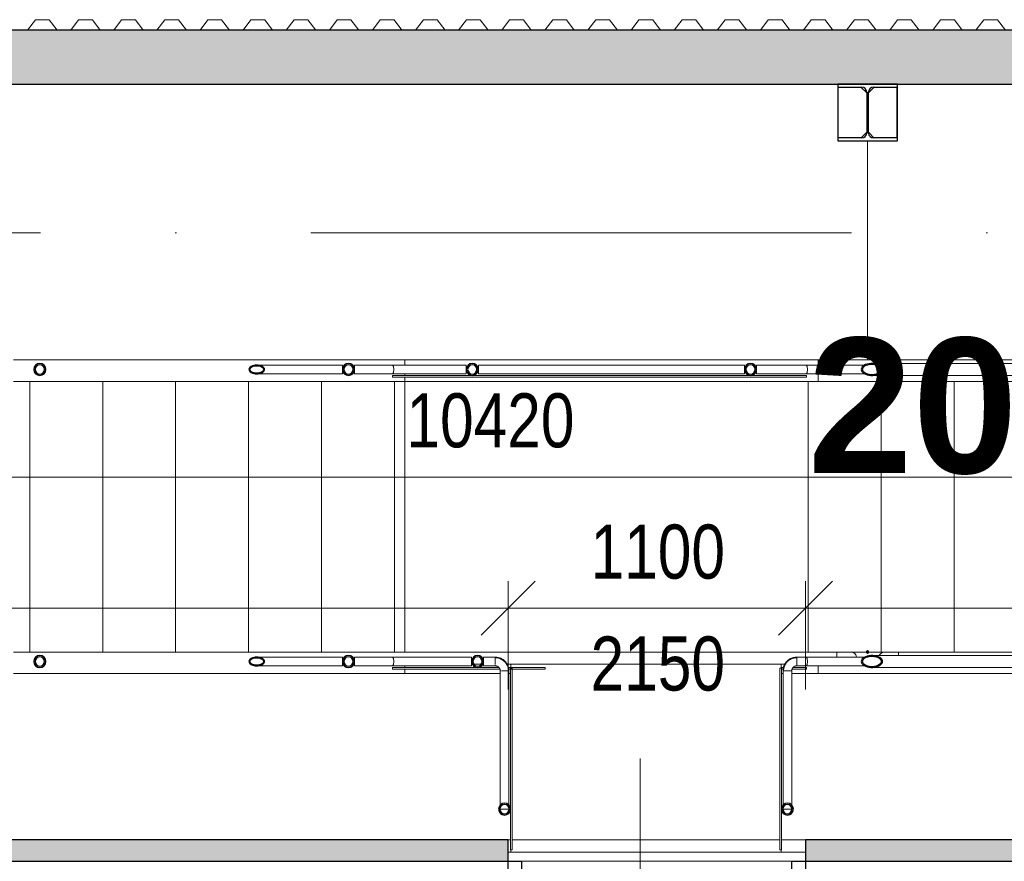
# Model space of a CAD drawing. Header units: millimetres. Extents: x 904 to 77703, y -4799 to 44356.
# Tile 6 of 12: x 28508 to 32150, y 38616 to 41729. Entities that reach past the tile are written whole.
import ezdxf

# ---------------------------------------------------------------- set-up
doc = ezdxf.new("R2010")
doc.units = ezdxf.units.MM
for name, pattern in [('IMPORT-B_CARA_09', [100, 0, -100]), ('Čerchovaná 20mm', [3000, 2000, -500, 0, -500]), ('Čerchovaná 3mm', [500, 300, -100, 0, -100])]:
    doc.linetypes.add(name, pattern=pattern)
for name, color, linetype, lineweight in [('CA_DVERE18', 8, 'Continuous', 9), ('CA_DVERE25', 7, 'Continuous', 9), ('CA_DVERE_NEVHRA1', 3, 'Čerchovaná 3mm', 13), ('CA_IMPORTY18', 8, 'Continuous', 9), ('CA_KOTY', 3, 'Continuous', 9), ('CA_KOTY-100', 3, 'Continuous', 9), ('CA_OSY', 5, 'Continuous', 9), ('CA_POHHRA18', 9, 'Continuous', 9), ('CA_POHHRA25', 7, 'Continuous', 13), ('CA_POPISDVERE', 3, 'Continuous', 9), ('CA_REZY', 1, 'Continuous', 25), ('CA_REZYZNACKY', 1, 'Continuous', 9), ('CA_SRAFY', 9, 'Continuous', 25)]:
    doc.layers.add(name, color=color, linetype=linetype, lineweight=lineweight)
doc.styles.add('Arial_1', font='arial.ttf', dxfattribs={"width": 0.8, "height": 200})
doc.styles.add('Arial_B', font='arialbd.ttf', dxfattribs={"height": 500})
doc.dimstyles.new('HP_Přímá_-_2_mm_Ariel_1-100_1', dxfattribs={"dimscale": 304.8, "dimtxt": 204.05188, "dimasz": 0.656168, "dimexe": 0.328084, "dimexo": 0.0625, "dimgap": 0.164042, "dimtad": 1, "dimdec": 0, "dimzin": 0, "dimdsep": 46, "dimtxsty": 'Arial_1', "dimblk1": 'OBLIQUE', "dimblk2": 'OBLIQUE', "dimsah": 1, "dimcen": 0.09, "dimazin": 0, "dimtfac": 1, "dimtdec": 4, "dimtix": 1, "dimtmove": 0, "dimatfit": 3, "dimfxl": 0.984252, "dimfxlon": 1, "dimtvp": 1, "dimtolj": 1, "dimtzin": 0, "dimarcsym": 2})

# ---------------------------------------------------------------- blocks, each defined once
blk = doc.blocks.new('CZ-Dveře_otočné_jednokřídlé_OCZ - CZ-Dveře_otočné_jednokřídlé_900 zaruben 50-2578021-PŮDORYS _6_160_ vestavek V10')
at = {"layer": 'CA_DVERE18'}
for p, q in [((-500, 140), (-500, 1140)), ((-500, 40), (500, 40))]:
    blk.add_line(p, q, dxfattribs=at)
blk.add_arc((-500, 140), 1000, 360, 90, dxfattribs=at)
at = {"layer": 'CA_DVERE25', "lineweight": 25}
for p, q in [((-550, 40), (-550, 140)), ((-550, 140), (-500, 140)), ((-500, 140), (-500, 40)), ((500, 40), (500, 140)), ((500, 140), (550, 140)), ((550, 140), (550, 40)), ((-500, 40), (-550, 40)), ((550, 40), (500, 40))]:
    blk.add_line(p, q, dxfattribs=at)
at = {"layer": 'CA_DVERE25'}
for p, q in [((-500, 100), (-500, 140)), ((-500, 140), (500, 140)), ((500, 140), (500, 100)), ((500, 100), (-500, 100))]:
    blk.add_line(p, q, dxfattribs=at)
at = {"layer": 'CA_DVERE_NEVHRA1'}
for p, q in [((-500, 40), (500, 40)), ((-525, -40), (-460.75, -40)), ((-454.75, -40), (525, -40))]:
    blk.add_line(p, q, dxfattribs=at)
blk = doc.blocks.new('ocelová kce final - 11542_003_OK-HALA_TaO-2_ET_AciS_2025-05-29_upr_dwg-2597525-PŮDORYS _6_160_ vestavek V10')
at = {"layer": 'CA_IMPORTY18', "color": 57}
for p, q in [((199595, 41479), (199595, 41291)), ((199596.5, 41478), (199681.5, 41478)), ((199596.5, 41292), (199596.5, 41478)), ((199681.5, 41478), (199701.5, 41458)), ((199708.5, 41458), (199728.5, 41478)), ((199728.5, 41478), (199813.5, 41478)), ((199813.5, 41478), (199813.5, 41292)), ((199815, 41291), (199815, 41479)), ((199596.5, 41404.6), (199595, 41402.1)), ((199596.5, 41404.6), (199595, 41402.1)), ((199596.5, 41388.7), (199595, 41386.1)), ((199815, 41402.1), (199813.5, 41404.6)), ((199815, 41402.1), (199813.5, 41404.6)), ((199815, 41386.1), (199813.5, 41388.7)), ((199595.6, 41319.6), (199596.5, 41321)), ((199701.5, 41312), (199681.5, 41292)), ((199728.5, 41292), (199708.5, 41312)), ((199813.5, 41321), (199814.4, 41319.6)), ((199595, 41302.5), (199596.5, 41305.1)), ((199596.5, 41305.1), (199595, 41302.5)), ((199681.5, 41292), (199596.5, 41292)), ((199705, 41280), (199705, 40470)), ((199705, 40470), (199705, 41280)), ((199813.5, 41292), (199728.5, 41292)), ((199813.5, 41305.1), (199815, 41302.5)), ((199815, 41302.5), (199813.5, 41305.1)), ((196545, 40470), (197992.5, 40470)), ((197992.5, 40451), (197992.5, 40470)), ((197992.5, 40451), (197992.5, 40470)), ((197992.5, 40470), (199521.8, 40470)), ((199521.8, 40470), (199521.8, 40451)), ((201134.5, 40470), (199521.8, 40470)), ((199521.8, 40451), (199521.8, 40470)), ((197762.2, 40451), (197445, 40451)), ((197947.5, 40451), (197806.7, 40451)), ((198220.2, 40451), (197947.5, 40451)), ((198220.2, 40451), (198220.2, 40419)), ((199249.6, 40451), (198264.8, 40451)), ((198264.8, 40419), (198264.8, 40451)), ((199249.6, 40419), (199249.6, 40451)), ((199477.6, 40451), (199294.1, 40451)), ((199294.1, 40419), (199294.1, 40451)), ((199693.3, 40451), (199477.6, 40451)), ((201286.2, 40457.3), (199720.6, 40457.3)), ((197445, 40419), (197762.2, 40419)), ((197806.7, 40419), (197947.5, 40419)), ((197947.5, 40419), (198220.2, 40419)), ((199478.3, 40412.8), (197947.6, 40412.8)), ((197947.6, 40412.8), (197947.6, 40406.8)), ((199478.3, 40406.8), (197947.6, 40406.8)), ((197992.5, 40412.8), (197992.5, 40419)), ((197992.5, 40412.8), (197992.5, 40419)), ((197992.5, 40390), (197992.5, 40406.8)), ((197992.5, 40390), (197992.5, 40406.8)), ((198264.8, 40419), (199249.6, 40419)), ((199294.1, 40419), (199477.6, 40419)), ((199477.6, 40419), (199693.3, 40419)), ((199478.3, 40406.8), (199478.3, 40412.8)), ((199521.8, 40419), (199521.8, 40390)), ((199521.8, 40390), (199521.8, 40419)), ((199720.6, 40412.8), (201286.2, 40412.8)), ((196545, 40390), (197985, 40390)), ((196605, 40390), (196605, 39390)), ((196875, 40390), (196875, 39390)), ((197145, 40390), (197145, 39390)), ((197415, 40390), (197415, 39390)), ((197685, 40390), (197685, 39390)), ((197955, 40390), (197955, 39390)), ((197955, 39390), (197955, 40390)), ((197985, 40390), (197992.5, 40390)), ((197992.5, 39390), (197992.5, 40390)), ((197992.5, 40390), (199485, 40390)), ((197992.5, 40390), (197992.5, 39390)), ((199485, 40390), (199521.8, 40390)), ((199485, 40390), (199485, 39390)), ((201134.5, 40390), (199521.8, 40390)), ((199755, 40390), (199755, 39390)), ((200025, 40390), (200025, 39390)), ((197985, 39390), (196545, 39390)), ((199591, 39390), (197949.3, 39390)), ((197992.5, 39390), (197985, 39390)), ((199485, 39390), (197992.5, 39390)), ((198385, 39390), (199385, 39390)), ((199385, 39390), (199385, 39388.7)), ((199521.8, 39390), (199485, 39390)), ((199492.4, 39390), (199485, 39390)), ((199521.8, 39390), (200971.3, 39390)), ((199591, 39389.7), (199591, 39390)), ((199591, 39380.9), (199591, 39388.5)), ((199591, 39380.8), (199591, 39378.9)), ((199591, 39371.6), (199591, 39380)), ((199710, 39390), (199700, 39390)), ((199705, 39385), (199705, 39395)), ((201148.6, 39377.3), (199720.6, 39377.3)), ((204591, 39390), (199819, 39390)), ((199819, 39390), (199819, 39389.7)), ((199819, 39388.5), (199819, 39380.9)), ((199819, 39378.9), (199819, 39380.8)), ((199819, 39380), (199819, 39377.2)), ((197762.2, 39371), (197445, 39371)), ((197947.5, 39371), (197806.7, 39371)), ((198239.7, 39371), (197947.5, 39371)), ((198239.7, 39371), (198239.7, 39339)), ((198239.7, 39345.5), (198242.8, 39345.5)), ((198248.7, 39345.5), (198275.3, 39345.5)), ((198281.2, 39345.5), (198284.3, 39345.5)), ((198327, 39371), (198284.3, 39371)), ((198284.3, 39371), (198284.3, 39339)), ((198327, 39367.3), (198327, 39371)), ((198327, 39355), (198327, 39365.9)), ((198327, 39345.2), (198327, 39354.4)), ((198327, 39339), (198327, 39342.7)), ((198370.8, 39345.5), (199399.2, 39345.5)), ((198385, 39332.8), (198385, 39346.6)), ((199385, 39346.8), (199385, 39329.8)), ((199477.6, 39371), (199443, 39371)), ((199443, 39371), (199443, 39367.3)), ((199443, 39365.9), (199443, 39355.6)), ((199443, 39354.4), (199443, 39344.1)), ((199443, 39342.7), (199443, 39339)), ((199693.3, 39371), (199477.6, 39371)), ((197992.5, 39310), (196545, 39310)), ((197445, 39339), (197762.2, 39339)), ((197806.7, 39339), (197947.5, 39339)), ((197947.5, 39339), (198239.7, 39339)), ((198341.2, 39332.8), (197947.6, 39332.8)), ((197947.6, 39332.8), (197947.6, 39326.8)), ((198344.7, 39326.8), (197947.6, 39326.8)), ((197992.5, 39332.8), (197992.5, 39339)), ((197992.5, 39332.8), (197992.5, 39339)), ((197992.5, 39310), (197992.5, 39326.8)), ((197992.5, 39310), (197992.5, 39326.8)), ((198346, 39310), (197992.5, 39310)), ((198284.3, 39339), (198327, 39339)), ((198346, 39320), (198346, 38823.5)), ((198349.7, 39320), (198346, 39320)), ((198362, 39320), (198351.1, 39320)), ((198372.6, 39320), (198362.6, 39320)), ((198372.6, 39320), (198373.3, 39320)), ((198378, 39320), (198374.3, 39320)), ((198512, 39332.8), (198376, 39332.8)), ((198512, 39326.8), (198376.2, 39326.8)), ((198378, 38823.5), (198378, 39320)), ((198384.2, 39310), (198378, 39310)), ((198390.2, 39329.8), (198384.2, 39329.8)), ((198384.2, 39329.8), (198384.2, 38659)), ((198390.2, 39329.8), (198390.2, 38659)), ((198512, 39326.8), (198512, 39332.8)), ((199385.8, 39329.8), (199379.8, 39329.8)), ((199379.8, 39329.8), (199379.8, 38659)), ((199385.8, 39332.8), (199394, 39332.8)), ((199385.8, 39332.8), (199385.8, 39326.8)), ((199385.8, 39329.8), (199385.8, 38659)), ((199385.8, 39326.8), (199393.6, 39326.8)), ((199392, 39310), (199385.8, 39310)), ((199392, 39320), (199392, 38823.5)), ((199395.7, 39320), (199392, 39320)), ((199408, 39320), (199397.1, 39320)), ((199418.9, 39320), (199408.6, 39320)), ((199418.8, 39320), (199419.3, 39320)), ((199424, 39320), (199420.3, 39320)), ((199424, 38823.5), (199424, 39320)), ((199521.8, 39310), (199424, 39310)), ((199425.3, 39326.8), (199478.3, 39326.8)), ((199429.1, 39332.8), (199478.3, 39332.8)), ((199443, 39339), (199477.6, 39339)), ((199477.6, 39339), (199693.3, 39339)), ((199478.3, 39332.8), (199478.3, 39326.8)), ((199521.8, 39339), (199521.8, 39310)), ((199521.8, 39310), (199521.8, 39339)), ((199521.8, 39310), (201406.9, 39310)), ((199720.6, 39332.8), (201286.2, 39332.8)), ((198346, 38812), (198346, 38809)), ((198346, 38809), (198378, 38809)), ((198378, 38809), (198378, 38812)), ((199392, 38812), (199392, 38809)), ((199392, 38809), (199424, 38809)), ((199424, 38809), (199424, 38812)), ((198375, 38650), (199475, 38650)), ((198384.2, 38659), (198390.2, 38659)), ((198385, 38650), (198385, 38659)), ((199385, 38650), (198385, 38650)), ((199379.8, 38659), (199385.8, 38659)), ((199385, 38659), (199385, 38650))]:
    blk.add_line(p, q, dxfattribs=at)
at = {"layer": 'CA_IMPORTY18', "color": 57, "linetype": 'IMPORT-B_CARA_09'}
for p, q in [((199591, 39390), (197949.3, 39390)), ((199591, 39389.7), (199591, 39390)), ((199591, 39380.9), (199591, 39388.5)), ((199591, 39380.8), (199591, 39378.9)), ((199591, 39371.6), (199591, 39380)), ((201476, 39390), (199819, 39390)), ((199819, 39390), (199819, 39389.7)), ((199819, 39388.5), (199819, 39380.9)), ((199819, 39378.9), (199819, 39380.8)), ((199819, 39380), (199819, 39377.2)), ((198239.7, 39345.5), (198242.8, 39345.5)), ((198248.7, 39345.5), (198275.3, 39345.5)), ((198281.2, 39345.5), (198284.3, 39345.5)), ((198370.8, 39345.5), (199399.2, 39345.5))]:
    blk.add_line(p, q, dxfattribs=at)
at = {"layer": 'CA_IMPORTY18', "color": 57, "flags": 128}
for points in [[(197762.2, 40451), (197762.2, 40446.3), (197762.2, 40435), (197762.2, 40423.7), (197762.2, 40419)], [(197806.7, 40451), (197806.7, 40446.3), (197806.7, 40435), (197806.7, 40423.7), (197806.7, 40419)], [(197947.5, 40419), (197950.9, 40423.7), (197952.3, 40435), (197950.9, 40446.3), (197947.5, 40451)], [(197947.5, 40451), (197950.9, 40446.3), (197952.3, 40435), (197950.9, 40423.7), (197947.5, 40419)], [(199477.6, 40419), (199481.1, 40423.7), (199482.6, 40435), (199481.1, 40446.3), (199477.6, 40451)], [(199477.6, 40451), (199481.1, 40446.3), (199482.6, 40435), (199481.1, 40423.7), (199477.6, 40419)], [(197985, 39390), (199285, 39390), (200905, 39390)], [(199642, 39390), (199642, 39390), (199641.8, 39390), (199641.6, 39390), (199641.3, 39390), (199641, 39390), (199640.5, 39390), (199640, 39390), (199639.4, 39390), (199638.7, 39390), (199638, 39390), (199637.1, 39390), (199636.2, 39390), (199635.3, 39390), (199634.2, 39390), (199633.1, 39390), (199631.9, 39390), (199630.7, 39390), (199629.3, 39390), (199628, 39390), (199626.5, 39390), (199625, 39390), (199623.5, 39390), (199621.9, 39390), (199620.2, 39390), (199618.6, 39390), (199616.8, 39390), (199615, 39390), (199613.2, 39390), (199611.4, 39390), (199609.5, 39390), (199607.6, 39390), (199605.6, 39390), (199603.7, 39390), (199601.7, 39390), (199599.7, 39390), (199597.7, 39390), (199595.6, 39390), (199593.6, 39390), (199591.6, 39390), (199591, 39390)], [(199819, 39390), (199817, 39390), (199814.9, 39390), (199812.9, 39390), (199810.9, 39390), (199808.9, 39390), (199806.9, 39390), (199804.9, 39390), (199803, 39390), (199801, 39390), (199799.1, 39390), (199797.3, 39390), (199795.4, 39390), (199793.7, 39390), (199791.9, 39390), (199790.2, 39390), (199788.5, 39390), (199786.9, 39390), (199785.4, 39390), (199783.9, 39390), (199782.4, 39390), (199781, 39390), (199779.7, 39390), (199778.4, 39390), (199777.2, 39390), (199776.1, 39390), (199775, 39390), (199774, 39390), (199773.1, 39390), (199772.2, 39390), (199771.5, 39390), (199770.8, 39390), (199770.1, 39390), (199769.6, 39390), (199769.1, 39390), (199768.7, 39390), (199768.4, 39390), (199768.2, 39390), (199768.1, 39390), (199768, 39390), (199768, 39390)], [(197762.2, 39371), (197762.2, 39366.3), (197762.2, 39355), (197762.2, 39343.7), (197762.2, 39339)], [(197806.7, 39371), (197806.7, 39366.3), (197806.7, 39355), (197806.7, 39343.7), (197806.7, 39339)], [(197947.5, 39339), (197950.9, 39343.7), (197952.3, 39355), (197950.9, 39366.3), (197947.5, 39371)], [(197947.5, 39371), (197950.9, 39366.3), (197952.3, 39355), (197950.9, 39343.7), (197947.5, 39339)], [(198378, 39320), (198378, 39322), (198377.8, 39324.1), (198377.6, 39326.1), (198377.3, 39328.1), (198377, 39330.1), (198376.5, 39332.1), (198376, 39334.1), (198375.4, 39336), (198374.7, 39338), (198374, 39339.9), (198373.1, 39341.7), (198372.2, 39343.6), (198371.3, 39345.3), (198370.2, 39347.1), (198369.1, 39348.8), (198367.9, 39350.5), (198366.7, 39352.1), (198365.3, 39353.6), (198364, 39355.1), (198362.5, 39356.6), (198361, 39358), (198359.5, 39359.3), (198357.9, 39360.6), (198356.2, 39361.8), (198354.6, 39362.9), (198352.8, 39364), (198351, 39365), (198349.2, 39365.9), (198347.4, 39366.8), (198345.5, 39367.5), (198343.6, 39368.2), (198341.6, 39368.9), (198339.7, 39369.4), (198337.7, 39369.9), (198335.7, 39370.3), (198333.7, 39370.6), (198331.6, 39370.8), (198329.6, 39370.9), (198327.6, 39371), (198327, 39371)], [(198376, 39320), (198376, 39322), (198375.8, 39323.9), (198375.6, 39325.9), (198375.4, 39327.8), (198375, 39329.7), (198374.6, 39331.6), (198374.1, 39333.5), (198373.5, 39335.4), (198372.9, 39337.3), (198372.1, 39339.1), (198371.3, 39340.9), (198370.5, 39342.6), (198369.5, 39344.3), (198368.5, 39346), (198367.4, 39347.7), (198366.3, 39349.3), (198365.1, 39350.8), (198363.8, 39352.3), (198362.5, 39353.8), (198361.1, 39355.2), (198359.7, 39356.5), (198358.2, 39357.8), (198356.7, 39359), (198355.1, 39360.1), (198353.5, 39361.2), (198351.8, 39362.3), (198350.1, 39363.2), (198348.3, 39364.1), (198346.6, 39364.9), (198344.8, 39365.7), (198342.9, 39366.3), (198341, 39366.9), (198339.2, 39367.5), (198337.3, 39367.9), (198335.3, 39368.3), (198333.4, 39368.6), (198331.4, 39368.8), (198329.5, 39368.9), (198327.5, 39369), (198327, 39369)], [(199443, 39371), (199441, 39371), (199438.9, 39370.8), (199436.9, 39370.6), (199434.9, 39370.3), (199432.9, 39370), (199430.9, 39369.5), (199428.9, 39369), (199427, 39368.4), (199425, 39367.7), (199423.1, 39367), (199421.3, 39366.1), (199419.4, 39365.2), (199417.7, 39364.3), (199415.9, 39363.2), (199414.2, 39362.1), (199412.5, 39360.9), (199410.9, 39359.7), (199409.4, 39358.3), (199407.9, 39357), (199406.4, 39355.5), (199405, 39354), (199403.7, 39352.5), (199402.4, 39350.9), (199401.2, 39349.2), (199400.1, 39347.6), (199399, 39345.8), (199398, 39344), (199397.1, 39342.2), (199396.2, 39340.4), (199395.5, 39338.5), (199394.8, 39336.6), (199394.1, 39334.6), (199393.6, 39332.7), (199393.1, 39330.7), (199392.7, 39328.7), (199392.4, 39326.7), (199392.2, 39324.6), (199392.1, 39322.6), (199392, 39320.6), (199392, 39320)], [(199443, 39369), (199441, 39369), (199439.1, 39368.8), (199437.1, 39368.6), (199435.2, 39368.4), (199433.3, 39368), (199431.4, 39367.6), (199429.5, 39367.1), (199427.6, 39366.5), (199425.7, 39365.9), (199423.9, 39365.1), (199422.1, 39364.3), (199420.4, 39363.5), (199418.7, 39362.5), (199417, 39361.5), (199415.3, 39360.4), (199413.7, 39359.3), (199412.2, 39358.1), (199410.7, 39356.8), (199409.2, 39355.5), (199407.8, 39354.1), (199406.5, 39352.7), (199405.2, 39351.2), (199404, 39349.7), (199402.9, 39348.1), (199401.8, 39346.5), (199400.7, 39344.8), (199399.8, 39343.1), (199398.9, 39341.3), (199398.1, 39339.6), (199397.3, 39337.8), (199396.7, 39335.9), (199396.1, 39334), (199395.5, 39332.2), (199395.1, 39330.3), (199394.7, 39328.3), (199394.4, 39326.4), (199394.2, 39324.4), (199394.1, 39322.5), (199394, 39320.5), (199394, 39320)], [(199477.6, 39339), (199481.1, 39343.7), (199482.6, 39355), (199481.1, 39366.3), (199477.6, 39371)], [(199477.6, 39371), (199481.1, 39366.3), (199482.6, 39355), (199481.1, 39343.7), (199477.6, 39339)], [(198327, 39339), (198327.8, 39339), (198328.5, 39338.9), (198329.3, 39338.9), (198330, 39338.8), (198330.8, 39338.6), (198331.5, 39338.5), (198332.3, 39338.3), (198333, 39338), (198333.7, 39337.8), (198334.4, 39337.5), (198335.1, 39337.2), (198335.8, 39336.9), (198336.4, 39336.5), (198337.1, 39336.1), (198337.7, 39335.7), (198338.3, 39335.2), (198338.9, 39334.8), (198339.5, 39334.3), (198340.1, 39333.8), (198340.6, 39333.2), (198341.1, 39332.7), (198341.6, 39332.1), (198342.1, 39331.5), (198342.6, 39330.9), (198343, 39330.3), (198343.4, 39329.6), (198343.8, 39329), (198344.1, 39328.3), (198344.4, 39327.6), (198344.7, 39326.9), (198345, 39326.2), (198345.2, 39325.4), (198345.4, 39324.7), (198345.6, 39324), (198345.7, 39323.2), (198345.8, 39322.5), (198345.9, 39321.7), (198346, 39321), (198346, 39320.2), (198346, 39320)], [(199424, 39320), (199424, 39320.8), (199424.1, 39321.5), (199424.1, 39322.3), (199424.2, 39323), (199424.4, 39323.8), (199424.5, 39324.5), (199424.7, 39325.3), (199425, 39326), (199425.2, 39326.7), (199425.5, 39327.4), (199425.8, 39328.1), (199426.1, 39328.8), (199426.5, 39329.4), (199426.9, 39330.1), (199427.3, 39330.7), (199427.8, 39331.3), (199428.2, 39331.9), (199428.7, 39332.5), (199429.2, 39333.1), (199429.8, 39333.6), (199430.3, 39334.1), (199430.9, 39334.6), (199431.5, 39335.1), (199432.1, 39335.6), (199432.7, 39336), (199433.4, 39336.4), (199434, 39336.8), (199434.7, 39337.1), (199435.4, 39337.4), (199436.1, 39337.7), (199436.8, 39338), (199437.6, 39338.2), (199438.3, 39338.4), (199439, 39338.6), (199439.8, 39338.7), (199440.5, 39338.8), (199441.3, 39338.9), (199442, 39339), (199442.8, 39339), (199443, 39339)]]:
    blk.add_lwpolyline(points, dxfattribs=at)
at = {"layer": 'CA_IMPORTY18', "color": 57, "linetype": 'IMPORT-B_CARA_09', "flags": 128}
for points in [[(199642, 39390), (199642, 39390), (199641.8, 39390), (199641.6, 39390), (199641.3, 39390), (199641, 39390), (199640.5, 39390), (199640, 39390), (199639.4, 39390), (199638.7, 39390), (199638, 39390), (199637.1, 39390), (199636.2, 39390), (199635.3, 39390), (199634.2, 39390), (199633.1, 39390), (199631.9, 39390), (199630.7, 39390), (199629.3, 39390), (199628, 39390), (199626.5, 39390), (199625, 39390), (199623.5, 39390), (199621.9, 39390), (199620.2, 39390), (199618.6, 39390), (199616.8, 39390), (199615, 39390), (199613.2, 39390), (199611.4, 39390), (199609.5, 39390), (199607.6, 39390), (199605.6, 39390), (199603.7, 39390), (199601.7, 39390), (199599.7, 39390), (199597.7, 39390), (199595.6, 39390), (199593.6, 39390), (199591.6, 39390), (199591, 39390)], [(199819, 39390), (199817, 39390), (199814.9, 39390), (199812.9, 39390), (199810.9, 39390), (199808.9, 39390), (199806.9, 39390), (199804.9, 39390), (199803, 39390), (199801, 39390), (199799.1, 39390), (199797.3, 39390), (199795.4, 39390), (199793.7, 39390), (199791.9, 39390), (199790.2, 39390), (199788.5, 39390), (199786.9, 39390), (199785.4, 39390), (199783.9, 39390), (199782.4, 39390), (199781, 39390), (199779.7, 39390), (199778.4, 39390), (199777.2, 39390), (199776.1, 39390), (199775, 39390), (199774, 39390), (199773.1, 39390), (199772.2, 39390), (199771.5, 39390), (199770.8, 39390), (199770.1, 39390), (199769.6, 39390), (199769.1, 39390), (199768.7, 39390), (199768.4, 39390), (199768.2, 39390), (199768.1, 39390), (199768, 39390), (199768, 39390)]]:
    blk.add_lwpolyline(points, dxfattribs=at)
at = {"layer": 'CA_IMPORTY18', "color": 57}
blk.add_circle((199705, 39390), 5, dxfattribs=at)
for centre, radius, start, end in [((199642, 39367.7), 22.2, 8.5436, 100), ((199642, 39367.7), 22.3, 62.8074, 86.4968), ((199642, 39367.7), 22.3, 31.3637, 41.6334), ((199768, 39367.7), 22.2, 80.2253, 154.6817), ((199768, 39367.7), 22.3, 144, 149.1879), ((199768, 39367.7), 22.3, 103.1535, 114.0554)]:
    blk.add_arc(centre, radius, start, end, dxfattribs=at)
at = {"layer": 'CA_IMPORTY18', "color": 57, "linetype": 'IMPORT-B_CARA_09'}
for centre, radius, start, end in [((199642, 39367.7), 22.2, 8.5436, 100), ((199642, 39367.7), 22.3, 62.8074, 86.4968), ((199642, 39367.7), 22.3, 31.3637, 41.6334), ((199768, 39367.7), 22.2, 80.2253, 154.6817), ((199768, 39367.7), 22.3, 144, 149.1879), ((199768, 39367.7), 22.3, 103.1535, 114.0554)]:
    blk.add_arc(centre, radius, start, end, dxfattribs=at)
at = {"layer": 'CA_REZY'}
for p, q in [((199815, 41490), (199595, 41490)), ((199595, 41490), (199595, 41479)), ((199815, 41479), (199815, 41490)), ((199595, 41479), (199683.5, 41479)), ((199701.5, 41461), (199701.5, 41309)), ((199708.5, 41309), (199708.5, 41461)), ((199726.5, 41479), (199815, 41479)), ((199683.5, 41291), (199595, 41291)), ((199595, 41291), (199595, 41280)), ((199595, 41280), (199815, 41280)), ((199815, 41291), (199726.5, 41291)), ((199815, 41280), (199815, 41291))]:
    blk.add_line(p, q, dxfattribs=at)
at = {"layer": 'CA_REZY', "flags": 128}
for points in [[(197445, 40451), (197439.4, 40450.7), (197434, 40449.8), (197429, 40448.3), (197424.6, 40446.3), (197421, 40443.9), (197418.4, 40441.1), (197416.7, 40438.1), (197416.2, 40435), (197416.7, 40431.9), (197418.4, 40428.9), (197421, 40426.1), (197424.6, 40423.7), (197429, 40421.7), (197434, 40420.2), (197439.4, 40419.3), (197445, 40419)], [(197445, 40421), (197440.1, 40421.3), (197435.3, 40422.1), (197431, 40423.4), (197427.2, 40425.1), (197424, 40427.2), (197421.7, 40429.6), (197420.2, 40432.3), (197419.8, 40435), (197420.2, 40437.7), (197421.7, 40440.4), (197424, 40442.8), (197427.2, 40444.9), (197431, 40446.6), (197435.3, 40447.9), (197440.1, 40448.7), (197445, 40449)], [(197445, 40419), (197450.6, 40419.3), (197456, 40420.2), (197461, 40421.7), (197465.4, 40423.7), (197469, 40426.1), (197471.6, 40428.9), (197473.3, 40431.9), (197473.8, 40435), (197473.3, 40438.1), (197471.6, 40441.1), (197469, 40443.9), (197465.4, 40446.3), (197461, 40448.3), (197456, 40449.8), (197450.6, 40450.7), (197445, 40451)], [(197445, 40449), (197449.9, 40448.7), (197454.7, 40447.9), (197459, 40446.6), (197462.8, 40444.9), (197466, 40442.8), (197468.3, 40440.4), (197469.8, 40437.7), (197470.2, 40435), (197469.8, 40432.3), (197468.3, 40429.6), (197466, 40427.2), (197462.8, 40425.1), (197459, 40423.4), (197454.7, 40422.1), (197449.9, 40421.3), (197445, 40421)], [(199760.2, 40435), (199759.6, 40439.1), (199757.6, 40443), (199754.3, 40446.7), (199749.9, 40450), (199744.5, 40452.8), (199738.3, 40454.9), (199731.5, 40456.4), (199724.3, 40457.2), (199717, 40457.2), (199709.8, 40456.4), (199703, 40454.9), (199696.8, 40452.8), (199691.4, 40450), (199687, 40446.7), (199683.7, 40443), (199681.7, 40439.1), (199681, 40435)], [(199681, 40435), (199681.7, 40430.9), (199683.7, 40427), (199687, 40423.3), (199691.4, 40420), (199696.8, 40417.2), (199703, 40415.1), (199709.8, 40413.6), (199717, 40412.8), (199724.3, 40412.8), (199731.5, 40413.6), (199738.3, 40415.1), (199744.5, 40417.2), (199749.9, 40420), (199754.3, 40423.3), (199757.6, 40427), (199759.6, 40430.9), (199760.2, 40435)], [(199686.2, 40435), (199686.8, 40438.6), (199688.5, 40442), (199691.3, 40445.2), (199695.2, 40448), (199699.9, 40450.4), (199705.3, 40452.3), (199711.2, 40453.6), (199717.5, 40454.3), (199723.8, 40454.3), (199730.1, 40453.6), (199736, 40452.3), (199741.4, 40450.4), (199746.1, 40448), (199749.9, 40445.2), (199752.8, 40442), (199754.5, 40438.6), (199755.1, 40435)], [(199755.1, 40435), (199754.5, 40431.4), (199752.8, 40428), (199749.9, 40424.8), (199746.1, 40422), (199741.4, 40419.6), (199736, 40417.7), (199730.1, 40416.4), (199723.8, 40415.7), (199717.5, 40415.7), (199711.2, 40416.4), (199705.3, 40417.7), (199699.9, 40419.6), (199695.2, 40422), (199691.3, 40424.8), (199688.5, 40428), (199686.8, 40431.4), (199686.2, 40435)], [(199760.2, 39355), (199759.6, 39359.1), (199757.6, 39363), (199754.3, 39366.7), (199749.9, 39370), (199744.5, 39372.8), (199738.3, 39374.9), (199731.5, 39376.4), (199724.3, 39377.2), (199717, 39377.2), (199709.8, 39376.4), (199703, 39374.9), (199696.8, 39372.8), (199691.4, 39370), (199687, 39366.7), (199683.7, 39363), (199681.7, 39359.1), (199681, 39355)], [(197445, 39371), (197439.4, 39370.7), (197434, 39369.8), (197429, 39368.3), (197424.6, 39366.3), (197421, 39363.9), (197418.4, 39361.1), (197416.7, 39358.1), (197416.2, 39355), (197416.7, 39351.9), (197418.4, 39348.9), (197421, 39346.1), (197424.6, 39343.7), (197429, 39341.7), (197434, 39340.2), (197439.4, 39339.3), (197445, 39339)], [(197445, 39341), (197440.1, 39341.3), (197435.3, 39342.1), (197431, 39343.4), (197427.2, 39345.1), (197424, 39347.2), (197421.7, 39349.6), (197420.2, 39352.3), (197419.8, 39355), (197420.2, 39357.7), (197421.7, 39360.4), (197424, 39362.8), (197427.2, 39364.9), (197431, 39366.6), (197435.3, 39367.9), (197440.1, 39368.7), (197445, 39369)], [(197445, 39339), (197450.6, 39339.3), (197456, 39340.2), (197461, 39341.7), (197465.4, 39343.7), (197469, 39346.1), (197471.6, 39348.9), (197473.3, 39351.9), (197473.8, 39355), (197473.3, 39358.1), (197471.6, 39361.1), (197469, 39363.9), (197465.4, 39366.3), (197461, 39368.3), (197456, 39369.8), (197450.6, 39370.7), (197445, 39371)], [(197445, 39369), (197449.9, 39368.7), (197454.7, 39367.9), (197459, 39366.6), (197462.8, 39364.9), (197466, 39362.8), (197468.3, 39360.4), (197469.8, 39357.7), (197470.2, 39355), (197469.8, 39352.3), (197468.3, 39349.6), (197466, 39347.2), (197462.8, 39345.1), (197459, 39343.4), (197454.7, 39342.1), (197449.9, 39341.3), (197445, 39341)], [(199681, 39355), (199681.7, 39350.9), (199683.7, 39347), (199687, 39343.3), (199691.4, 39340), (199696.8, 39337.2), (199703, 39335.1), (199709.8, 39333.6), (199717, 39332.8), (199724.3, 39332.8), (199731.5, 39333.6), (199738.3, 39335.1), (199744.5, 39337.2), (199749.9, 39340), (199754.3, 39343.3), (199757.6, 39347), (199759.6, 39350.9), (199760.2, 39355)], [(199686.2, 39355), (199686.8, 39358.6), (199688.5, 39362), (199691.3, 39365.2), (199695.2, 39368), (199699.9, 39370.4), (199705.3, 39372.3), (199711.2, 39373.6), (199717.5, 39374.3), (199723.8, 39374.3), (199730.1, 39373.6), (199736, 39372.3), (199741.4, 39370.4), (199746.1, 39368), (199749.9, 39365.2), (199752.8, 39362), (199754.5, 39358.6), (199755.1, 39355)], [(199755.1, 39355), (199754.5, 39351.4), (199752.8, 39348), (199749.9, 39344.8), (199746.1, 39342), (199741.4, 39339.6), (199736, 39337.7), (199730.1, 39336.4), (199723.8, 39335.7), (199717.5, 39335.7), (199711.2, 39336.4), (199705.3, 39337.7), (199699.9, 39339.6), (199695.2, 39342), (199691.3, 39344.8), (199688.5, 39348), (199686.8, 39351.4), (199686.2, 39355)]]:
    blk.add_lwpolyline(points, dxfattribs=at)
at = {"layer": 'CA_REZY'}
for centre, radius, start, end in [((199683.5, 41461), 18, 0, 90), ((199726.5, 41461), 18, 90, 180), ((199683.5, 41309), 18, 270, 0), ((199726.5, 41309), 18, 180, 270), ((196642.5, 40435), 22.2, 0, 180), ((196642.5, 40435), 22.2, 180, 0), ((196642.5, 40435), 17.2, 0, 180), ((196642.5, 40435), 17.2, 180, 0), ((197784.5, 40435), 22.2, 0, 180), ((197784.5, 40435), 22.2, 180, 0), ((197784.5, 40435), 17.2, 0, 180), ((197784.5, 40435), 17.2, 180, 0), ((198242.5, 40435), 22.2, 0, 180), ((198242.5, 40435), 22.2, 180, 0), ((198242.5, 40435), 17.2, 0, 180), ((198242.5, 40435), 17.2, 180, 0), ((199271.8, 40435), 22.2, 0, 180), ((199271.8, 40435), 22.2, 180, 0), ((199271.8, 40435), 17.2, 0, 180), ((199271.8, 40435), 17.2, 180, 0), ((196642.5, 39355), 22.2, 0, 180), ((197784.5, 39355), 22.2, 0, 180), ((198262, 39355), 22.2, 0, 180), ((196642.5, 39355), 22.2, 180, 0), ((196642.5, 39355), 17.2, 0, 180), ((196642.5, 39355), 17.2, 180, 0), ((197784.5, 39355), 22.2, 180, 0), ((197784.5, 39355), 17.2, 0, 180), ((197784.5, 39355), 17.2, 180, 0), ((198262, 39355), 22.2, 180, 0), ((198262, 39355), 17.2, 0, 180), ((198262, 39355), 17.2, 180, 0), ((198362, 38809), 22.2, 0, 180), ((199408, 38809), 22.2, 0, 180), ((198362, 38809), 22.2, 180, 0), ((198362, 38809), 17.2, 0, 180), ((198362, 38809), 17.2, 180, 0), ((199408, 38809), 22.2, 180, 0), ((199408, 38809), 17.2, 0, 180), ((199408, 38809), 17.2, 180, 0)]:
    blk.add_arc(centre, radius, start, end, dxfattribs=at)
blk = doc.blocks.new('ocelová kce final - ocelová kce final-2597615-PŮDORYS _6_160_ vestavek V10')
blk.add_blockref('ocelová kce final - 11542_003_OK-HALA_TaO-2_ET_AciS_2025-05-29_upr_dwg-2597525-PŮDORYS _6_160_ vestavek V10', (0, 0))
blk = doc.blocks.new('Opakovaný detail - 40-V1-PŮDORYS _6_160_ vestavek V10')
at = {"layer": 'CA_POHHRA18'}
for p, q in [((-8055.6, 250.1), (-8030.1, 250.1)), ((-8030.6, 250.1), (-8005.1, 250.1)), ((-8005.1, 250.1), (-7976.1, 211.1)), ((-7925.1, 211.1), (-7896.1, 250.1)), ((-7896.1, 250.1), (-7870.6, 250.1)), ((-7871.1, 250.1), (-7845.6, 250.1)), ((-7845.6, 250.1), (-7816.6, 211.1)), ((-7765.6, 211.1), (-7736.6, 250.1)), ((-7736.6, 250.1), (-7711.1, 250.1)), ((-7711.7, 250.1), (-7686.2, 250.1)), ((-7686.2, 250.1), (-7657.2, 211.1)), ((-7606.2, 211.1), (-7577.2, 250.1)), ((-7577.2, 250.1), (-7551.7, 250.1)), ((-7552.2, 250.1), (-7526.7, 250.1)), ((-7526.7, 250.1), (-7497.7, 211.1)), ((-7446.7, 211.1), (-7417.7, 250.1)), ((-7417.7, 250.1), (-7392.2, 250.1)), ((-7392.7, 250.1), (-7367.2, 250.1)), ((-7367.2, 250.1), (-7338.2, 211.1)), ((-7287.2, 211.1), (-7258.2, 250.1)), ((-7258.2, 250.1), (-7232.7, 250.1)), ((-7233.3, 250.1), (-7207.8, 250.1)), ((-7207.8, 250.1), (-7178.8, 211.1)), ((-7127.8, 211.1), (-7098.8, 250.1)), ((-7098.8, 250.1), (-7073.3, 250.1)), ((-7073.8, 250.1), (-7048.3, 250.1)), ((-7048.3, 250.1), (-7019.3, 211.1)), ((-6968.3, 211.1), (-6939.3, 250.1)), ((-6939.3, 250.1), (-6913.8, 250.1)), ((-6914.3, 250.1), (-6888.8, 250.1)), ((-6888.8, 250.1), (-6859.8, 211.1)), ((-6808.8, 211.1), (-6779.8, 250.1)), ((-6779.8, 250.1), (-6754.3, 250.1)), ((-6754.9, 250.1), (-6729.4, 250.1)), ((-6729.4, 250.1), (-6700.4, 211.1)), ((-6649.4, 211.1), (-6620.4, 250.1)), ((-6620.4, 250.1), (-6594.9, 250.1)), ((-6595.4, 250.1), (-6569.9, 250.1)), ((-6569.9, 250.1), (-6540.9, 211.1)), ((-6489.9, 211.1), (-6460.9, 250.1)), ((-6460.9, 250.1), (-6435.4, 250.1)), ((-6436, 250.1), (-6410.5, 250.1)), ((-6410.5, 250.1), (-6381.5, 211.1)), ((-6330.5, 211.1), (-6301.5, 250.1)), ((-6301.5, 250.1), (-6276, 250.1)), ((-6276.5, 250.1), (-6251, 250.1)), ((-6251, 250.1), (-6222, 211.1)), ((-6171, 211.1), (-6142, 250.1)), ((-6142, 250.1), (-6116.5, 250.1)), ((-6117, 250.1), (-6091.5, 250.1)), ((-6091.5, 250.1), (-6062.5, 211.1)), ((-6011.5, 211.1), (-5982.5, 250.1)), ((-5982.5, 250.1), (-5957, 250.1)), ((-5957.6, 250.1), (-5932.1, 250.1)), ((-5932.1, 250.1), (-5903.1, 211.1)), ((-5852.1, 211.1), (-5823.1, 250.1)), ((-5823.1, 250.1), (-5797.6, 250.1)), ((-5798.1, 250.1), (-5772.6, 250.1)), ((-5772.6, 250.1), (-5743.6, 211.1)), ((-5692.6, 211.1), (-5663.6, 250.1)), ((-5663.6, 250.1), (-5638.1, 250.1)), ((-5638.6, 250.1), (-5613.1, 250.1)), ((-5613.1, 250.1), (-5584.1, 211.1)), ((-5533.1, 211.1), (-5504.1, 250.1)), ((-5504.1, 250.1), (-5478.6, 250.1)), ((-5479.2, 250.1), (-5453.7, 250.1)), ((-5453.7, 250.1), (-5424.7, 211.1)), ((-5373.7, 211.1), (-5344.7, 250.1)), ((-5344.7, 250.1), (-5319.2, 250.1)), ((-5319.7, 250.1), (-5294.2, 250.1)), ((-5294.2, 250.1), (-5265.2, 211.1)), ((-5214.2, 211.1), (-5185.2, 250.1)), ((-5185.2, 250.1), (-5159.7, 250.1)), ((-5160.2, 250.1), (-5134.7, 250.1)), ((-5134.7, 250.1), (-5105.7, 211.1)), ((-5054.7, 211.1), (-5025.7, 250.1)), ((-5025.7, 250.1), (-5000.2, 250.1)), ((-5000.8, 250.1), (-4975.3, 250.1)), ((-4975.3, 250.1), (-4946.3, 211.1)), ((-4895.3, 211.1), (-4866.3, 250.1)), ((-4866.3, 250.1), (-4840.8, 250.1)), ((-4841.3, 250.1), (-4815.8, 250.1)), ((-4815.8, 250.1), (-4786.8, 211.1)), ((-4735.8, 211.1), (-4706.8, 250.1)), ((-4706.8, 250.1), (-4681.3, 250.1)), ((-4681.8, 250.1), (-4656.3, 250.1)), ((-4656.3, 250.1), (-4627.3, 211.1)), ((-4576.3, 211.1), (-4547.3, 250.1)), ((-4547.3, 250.1), (-4521.8, 250.1)), ((-4522.4, 250.1), (-4496.9, 250.1)), ((-4496.9, 250.1), (-4467.9, 211.1)), ((-4416.9, 211.1), (-4387.9, 250.1)), ((-7976.1, 211.1), (-7925.1, 211.1)), ((-7816.6, 211.1), (-7765.6, 211.1)), ((-7657.2, 211.1), (-7606.2, 211.1)), ((-7497.7, 211.1), (-7446.7, 211.1)), ((-7338.2, 211.1), (-7287.2, 211.1)), ((-7178.8, 211.1), (-7127.8, 211.1)), ((-7019.3, 211.1), (-6968.3, 211.1)), ((-6859.8, 211.1), (-6808.8, 211.1)), ((-6700.4, 211.1), (-6649.4, 211.1)), ((-6540.9, 211.1), (-6489.9, 211.1)), ((-6381.5, 211.1), (-6330.5, 211.1)), ((-6222, 211.1), (-6171, 211.1)), ((-6062.5, 211.1), (-6011.5, 211.1)), ((-5903.1, 211.1), (-5852.1, 211.1)), ((-5743.6, 211.1), (-5692.6, 211.1)), ((-5584.1, 211.1), (-5533.1, 211.1)), ((-5424.7, 211.1), (-5373.7, 211.1)), ((-5265.2, 211.1), (-5214.2, 211.1)), ((-5105.7, 211.1), (-5054.7, 211.1)), ((-4946.3, 211.1), (-4895.3, 211.1)), ((-4786.8, 211.1), (-4735.8, 211.1)), ((-4627.3, 211.1), (-4576.3, 211.1)), ((-4467.9, 211.1), (-4416.9, 211.1))]:
    blk.add_line(p, q, dxfattribs=at)
blk = doc.blocks.new('DIMBLOCK11-PŮDORYS _6_160_ vestavek V10')
at = {"layer": 'CA_KOTY-100'}
for p, q in [((25034.6, 39551.8), (25134.6, 39651.8)), ((25034.6, 39551.8), (25034.6, 39651.8)), ((30314.6, 39551.8), (30414.6, 39651.8)), ((30314.6, 39551.8), (30314.6, 39651.8)), ((25034.6, 39551.8), (24934.6, 39451.8)), ((25034.6, 39551.8), (30314.6, 39551.8)), ((25034.6, 39551.8), (25034.6, 39251.8)), ((30314.6, 39551.8), (30214.6, 39451.8)), ((30314.6, 39551.8), (30314.6, 39251.8))]:
    blk.add_line(p, q, dxfattribs=at)
at = {"layer": 'CA_KOTY-100', "color": 0, "insert": (27429.7, 39861.4), "char_height": 200, "width": 587.669, "attachment_point": 1, "line_spacing_factor": 0.941778, "style": 'Arial_1'}
blk.add_mtext('5280', dxfattribs=at)
blk = doc.blocks.new('_Oblique')
at = {"color": 0, "linetype": 'ByBlock', "lineweight": -2}
blk.add_line((-0.5, -0.5), (0.5, 0.5), dxfattribs=at)
blk = doc.blocks.new('DIMBLOCK12-PŮDORYS _6_160_ vestavek V10')
at = {"layer": 'CA_KOTY-100'}
for p, q in [((30314.6, 39551.8), (30414.6, 39651.8)), ((30314.6, 39551.8), (30314.6, 39651.8)), ((31414.6, 39551.8), (31514.6, 39651.8)), ((31414.6, 39551.8), (31414.6, 39651.8)), ((30314.6, 39551.8), (30214.6, 39451.8)), ((30314.6, 39551.8), (31414.6, 39551.8)), ((30314.6, 39551.8), (30314.6, 39251.8)), ((31414.6, 39551.8), (31314.6, 39451.8)), ((31414.6, 39551.8), (31414.6, 39251.8))]:
    blk.add_line(p, q, dxfattribs=at)
at = {"layer": 'CA_KOTY-100', "color": 0, "char_height": 200, "width": 587.669, "attachment_point": 1, "line_spacing_factor": 0.941778, "style": 'Arial_1'}
for s, insert in [('1100', (30619.7, 39861.4)), ('2150', (30619.7, 39447.5))]:
    blk.add_mtext(s, dxfattribs=dict(at, insert=insert))
blk = doc.blocks.new('DIMBLOCK13-PŮDORYS _6_160_ vestavek V10')
at = {"layer": 'CA_KOTY-100'}
for p, q in [((31414.6, 39551.8), (31514.6, 39651.8)), ((31414.6, 39551.8), (31414.6, 39651.8)), ((35454.6, 39551.8), (35554.6, 39651.8)), ((35454.6, 39551.8), (35454.6, 39651.8)), ((31414.6, 39551.8), (31314.6, 39451.8)), ((31414.6, 39551.8), (35454.6, 39551.8)), ((31414.6, 39551.8), (31414.6, 39251.8)), ((35454.6, 39551.8), (35354.6, 39451.8)), ((35454.6, 39551.8), (35454.6, 39251.8))]:
    blk.add_line(p, q, dxfattribs=at)
at = {"layer": 'CA_KOTY-100', "color": 0, "insert": (33189.7, 39861.4), "char_height": 200, "width": 587.669, "attachment_point": 1, "line_spacing_factor": 0.941778, "style": 'Arial_1'}
blk.add_mtext('4040', dxfattribs=at)
blk = doc.blocks.new('DIMBLOCK14-PŮDORYS _6_160_ vestavek V10')
at = {"layer": 'CA_KOTY-100'}
for p, q in [((25034.6, 40037.2), (25134.6, 40137.2)), ((25034.6, 40037.2), (25034.6, 40137.2)), ((35454.6, 40037.2), (35554.6, 40137.2)), ((35454.6, 40037.2), (35454.6, 40137.2)), ((25034.6, 40037.2), (24934.6, 39937.2)), ((25034.6, 40037.2), (35454.6, 40037.2)), ((25034.6, 40037.2), (25034.6, 39737.2)), ((35454.6, 40037.2), (35354.6, 39937.2)), ((35454.6, 40037.2), (35454.6, 39737.2))]:
    blk.add_line(p, q, dxfattribs=at)
at = {"layer": 'CA_KOTY-100', "color": 0, "insert": (29938.5, 40346.8), "char_height": 200, "width": 734.587, "attachment_point": 1, "line_spacing_factor": 0.941778, "style": 'Arial_1'}
blk.add_mtext('10420', dxfattribs=at)
blk = doc.blocks.new('CZ-Popiska_dveří - Rozměry a označení_ umístění vlevo-1150631-PŮDORYS _6_160_ vestavek V10')
at = {"layer": 'CA_POPISDVERE'}
for p, q in [((0, 0), (0, -16.25)), ((0, -16.25), (0, -23.75))]:
    blk.add_line(p, q, dxfattribs=at)
blk.add_circle((0, -20), 3.75, dxfattribs=at)

msp = doc.modelspace()

# ---------------------------------------------------------------- hatches: boundary and pattern name
at = {"layer": 'CA_SRAFY', "lineweight": 9}
h = msp.add_hatch(dxfattribs=at)
h.set_pattern_fill('FP_3', color=256, angle=-293.578, style=0, pattern_type=2)
h.set_pattern_definition([(246.422, (21722.45, 41685.013), (5e-05, -97.17559), [16.779, -8.852, 44.162, -8.852, -27.382]), (246.422, (21722.45, 41685.013), (5e-05, -97.17559), [-78.645, 16.779, -10.603]), (293.578, (21747.895, 41685.012), (42.41054, 0.00011), [16.779, -8.852, 44.162, -8.852, -27.382]), (293.578, (21747.895, 41685.012), (42.41054, 0.00011), [-78.645, 16.779, -10.603]), (180, (21747.89, 41685.01), (3e-12, -97.175), [25.446, -16.964]), (180, (21726.69, 41597.55), (3e-12, -97.175), [25.446, -16.964]), (270, (21754.606, 41669.634), (42.411, 1e-12), [8.112, -89.063]), (270, (21733.4, 41621.046), (42.411, 1e-12), [8.112, -89.063]), (270, (21715.736, 41669.634), (42.411, 1e-12), [8.112, -89.063]), (270, (21694.53, 41621.046), (42.411, 1e-12), [8.112, -89.063])])
h.paths.add_polyline_path([(36961.1, 41489.9), (37029.6, 41489.9), (37028.6, 41689.9), (34494.6, 41689.9), (34494.6, 41602.2), (34500.7, 41600.5), (34506.1, 41597.3), (34511.9, 41590.7), (34514.6, 41584.7), (34515.8, 41577.2), (34515.6, 41573.8), (34513.8, 41567.3), (34511.9, 41563.3), (34507.8, 41558.5), (34502.7, 41554.8), (34494.6, 41552.3), (34486.6, 41552.3), (34484.3, 41552.6), (34478.5, 41554.9), (34473.3, 41558.5), (34467.4, 41567.3), (34466.5, 41569), (34465.3, 41577.2), (34466.5, 41584.7), (34469.3, 41590.6), (34470.6, 41592.9), (34475.1, 41597.3), (34480.6, 41600.5), (34486.6, 41602.3), (34486.6, 41689.9), (33814.5, 41689.9), (33814.5, 41602.3), (33820.6, 41600.5), (33826, 41597.3), (33831.9, 41590.6), (33834.6, 41584.7), (33835.8, 41577.2), (33835.6, 41573.8), (33833.8, 41567.3), (33831.9, 41563.3), (33827.8, 41558.5), (33822.7, 41554.9), (33814.5, 41552.3), (33806.5, 41552.3), (33804.3, 41552.6), (33798.5, 41554.8), (33793.3, 41558.5), (33787.4, 41567.3), (33786.5, 41569), (33785.3, 41577.2), (33786.5, 41584.7), (33789.3, 41590.7), (33790.6, 41592.9), (33795.1, 41597.3), (33800.5, 41600.5), (33806.5, 41602.2), (33806.5, 41689.9), (21705.2, 41689.9), (21705.2, 41489.9), (36826.1, 41489.9)])
h = msp.add_hatch(dxfattribs=at)
h.set_pattern_fill('FP_5', color=256, angle=161.57, style=0, pattern_type=2)
h.set_pattern_definition([(161.57, (30209.64, 38621.08), (-40.64254, -0.003194), [6.096, -283.058, 32.106, 0]), (18.43, (30199.48, 38621.08), (-40.64254, 0.003194), [6.096, -283.058, 31.648, 0]), (108.43, (30209.64, 38621.08), (20.31297, -101.608582), [96.368, -224.892]), (71.57, (30199.48, 38621.08), (20.31297, 101.608582), [96.368, -224.892])])
h.paths.add_polyline_path([(35341, 38616), (35374.6, 38616), (35374.6, 38696), (31414.6, 38696), (31414.6, 38616), (35273.5, 38616)])
h.paths.add_polyline_path([(30314.6, 38616), (30314.6, 38696), (25034.6, 38696), (25034.6, 38616), (30210.7, 38616)])

# ---------------------------------------------------------------- linework, layer by layer
at = {"layer": 'CA_OSY', "linetype": 'Čerchovaná 20mm'}
msp.add_line((20584.8, 40939.9), (38770.9, 40939.9), dxfattribs=at)
at = {"layer": 'CA_POHHRA25'}
for p, q in [((30314.6, 38696), (30323.8, 38696)), ((30329.8, 38696), (31319.3, 38696)), ((31325.3, 38696), (31414.6, 38696)), ((31364.6, 38616), (30364.6, 38616))]:
    msp.add_line(p, q, dxfattribs=at)
at = {"layer": 'CA_REZY'}
for p, q in [((33806.5, 41689.9), (21705.2, 41689.9)), ((21705.2, 41489.9), (37029.6, 41489.9)), ((30314.6, 38696), (25034.6, 38696)), ((30314.6, 38616), (30314.6, 38696)), ((35454.6, 38696), (31414.6, 38696)), ((31414.6, 38696), (31414.6, 38616)), ((25114.6, 38616), (30314.6, 38616)), ((31414.6, 38616), (35374.6, 38616))]:
    msp.add_line(p, q, dxfattribs=at)

# ---------------------------------------------------------------- block references
at = {"layer": 'CA_DVERE_NEVHRA1', "rotation": 180}
msp.add_blockref('CZ-Dveře_otočné_jednokřídlé_OCZ - CZ-Dveře_otočné_jednokřídlé_900 zaruben 50-2578021-PŮDORYS _6_160_ vestavek V10', (30864.6, 38656), dxfattribs=at)
at = {"layer": 'CA_IMPORTY18', "color": 57}
msp.add_blockref('ocelová kce final - ocelová kce final-2597615-PŮDORYS _6_160_ vestavek V10', (-168060.4, 0), dxfattribs=at)
at = {"layer": 'CA_POHHRA18', "extrusion": (0, 0, -1), "rotation": 180}
msp.add_blockref('Opakovaný detail - 40-V1-PŮDORYS _6_160_ vestavek V10', (-36542, 41939.6), dxfattribs=at)
at = {"layer": 'CA_POPISDVERE', "xscale": 99.99999999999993, "yscale": 99.99999999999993, "zscale": 99.99999999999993}
msp.add_blockref('CZ-Popiska_dveří - Rozměry a označení_ umístění vlevo-1150631-PŮDORYS _6_160_ vestavek V10', (30802.8, 38996.5), dxfattribs=at)

# ---------------------------------------------------------------- texts
at = {"layer": 'CA_REZYZNACKY', "insert": (31422.6, 40551.7), "char_height": 500, "width": 962.025, "attachment_point": 1, "style": 'Arial_B'}
msp.add_mtext('20', dxfattribs=at)

# ---------------------------------------------------------------- dimensions: what is measured, and where the dimension line sits
at = {"layer": 'CA_KOTY'}
for base, p1, p2, override, picture, middle in [((35454.6, 40037.2), (25034.6, 39737.2), (35454.6, 39737.2), {"dimpost": '<>', "dimfxl": 10420}, 'DIMBLOCK14-PŮDORYS _6_160_ vestavek V10', (30244.6, 40189.3)), ((30314.6, 39551.8), (25034.6, 39251.8), (30314.6, 39251.8), {"dimpost": '<>', "dimfxl": 5280}, 'DIMBLOCK11-PŮDORYS _6_160_ vestavek V10', (27674.6, 39703.9)), ((35454.6, 39551.8), (31414.6, 39251.8), (35454.6, 39251.8), {"dimpost": '<>', "dimfxl": 4040}, 'DIMBLOCK13-PŮDORYS _6_160_ vestavek V10', (33434.6, 39703.9))]:
    dim = msp.add_linear_dim(base=base, p1=p1, p2=p2, dimstyle='HP_Přímá_-_2_mm_Ariel_1-100_1', override=override, dxfattribs=at)
    dim.commit()
    dim.dimension.update_dxf_attribs({"geometry": picture, "text_midpoint": middle})
dim = msp.add_linear_dim(base=(31414.6, 39551.8), p1=(30314.6, 39251.8), p2=(31414.6, 39251.8), text='<>\\X2150', dimstyle='HP_Přímá_-_2_mm_Ariel_1-100_1', override={"dimpost": '<>', "dimfxl": 1100}, dxfattribs=at)
dim.commit()
dim.dimension.update_dxf_attribs({"geometry": 'DIMBLOCK12-PŮDORYS _6_160_ vestavek V10', "text_midpoint": (30864.6, 39551.8)})

doc.saveas('drawing.dxf')
